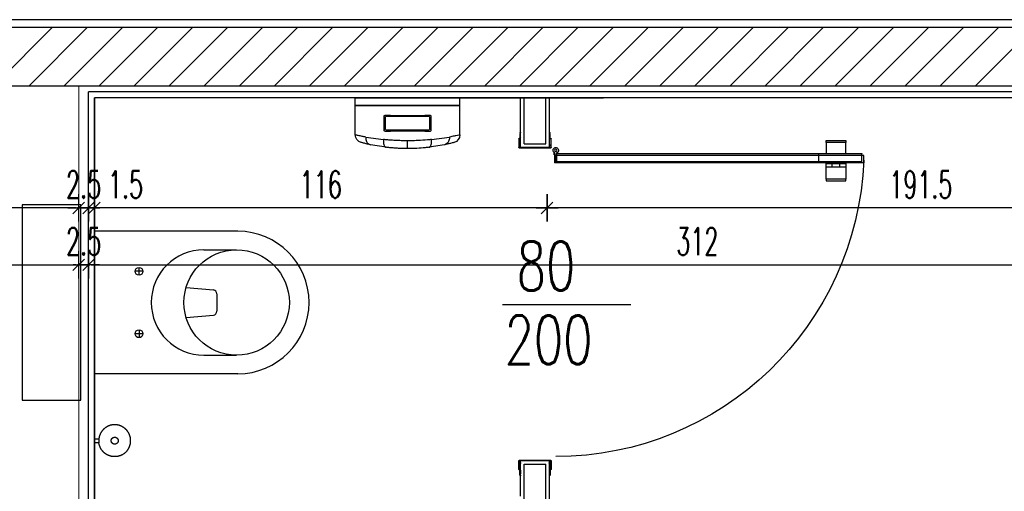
# Model space of a CAD drawing. Header units: centimetres. Extents: x -15121 to 30567, y -60641 to 0.
# Tile 36 of 256: x 2229 to 2481, y -25262 to -25142. Entities that reach past the tile are written whole.
import ezdxf

# ---------------------------------------------------------------- set-up
doc = ezdxf.new("R2010")
doc.units = ezdxf.units.CM
doc.header["$LTSCALE"] = 60
for name, color, linetype in [('A-----SZ', 8, 'Continuous'), ('AIKA podłoga wc pod meble', 8, 'Continuous'), ('AIKA sanitariaty', 7, 'Continuous'), ('AIKA TYNK', 5, 'Continuous'), ('AIKA widokowe', 7, 'Continuous'), ('AIKA wymiarowanie wc rzut', 7, 'Continuous'), ('AIKA ŚCIANA', 8, 'Continuous')]:
    doc.layers.add(name, color=color, linetype=linetype)
doc.layers.add('opisy', color=1, linetype='Continuous', lineweight=15)
doc.styles.add('RomanS', font='romans.shx')
doc.styles.add('wymiar', font='txt.shx', dxfattribs={"width": 0.6})
doc.dimstyles.new('Dwudziestka', dxfattribs={"dimtxt": 7, "dimasz": 0.7, "dimexe": 5, "dimexo": 0, "dimgap": 2.5, "dimtad": 1, "dimtoh": 1, "dimdec": 3, "dimrnd": 0.5, "dimdsep": 46, "dimtxsty": 'wymiar', "dimblk": 'znacznik', "dimcen": 0, "dimdle": 5, "dimse1": 1, "dimse2": 1, "dimclrd": 256, "dimclre": 256, "dimclrt": 256, "dimadec": 0, "dimazin": 0, "dimtfac": 0.4, "dimtdec": 3, "dimtix": 1, "dimtofl": 0, "dimtmove": 2, "dimatfit": 3, "dimldrblk": 'znacznik', "dimfxl": 1, "dimtolj": 1, "dimarcsym": 0})

# ---------------------------------------------------------------- blocks, each defined once
blk = doc.blocks.new('toaleta top')
at = {"layer": 'AIKA sanitariaty'}
for p, q in [((-18.25, 39.75), (-18.25, 3)), ((-13.5, 31.08), (-13.5, 39.45)), ((13.5, 31.08), (13.5, 39.45)), ((18.25, 39.75), (18.25, 3)), ((-3.85, 26.52), (-3.22, 33.48)), ((-2.22, 34.39), (2.22, 34.39)), ((3.85, 26.52), (3.22, 33.48)), ((-8, 15.44), (-8, 13.44)), ((8, 15.44), (8, 13.44)), ((-7, 14.44), (-9, 14.44)), ((7, 14.44), (9, 14.44)), ((-18.25, 3), (18.25, 3)), ((25, -0.5), (-25, -0.5)), ((-25, -0.5), (-25, -15.5)), ((25, -15.5), (25, -0.5)), ((-25, -15.5), (25, -15.5))]:
    blk.add_line(p, q, dxfattribs=at)
for centre, radius in [((0, 39.45), 13.5), ((-8, 14.44), 1), ((8, 14.44), 1)]:
    blk.add_circle(centre, radius, dxfattribs=at)
for centre, radius, start, end in [((0, 39.75), 18.25, 0, 180), ((-2.22, 33.39), 1, 90, 174.822), ((2.22, 33.39), 1, 5.178, 90), ((0, 31.08), 13.5, 180, 0)]:
    blk.add_arc(centre, radius, start, end, dxfattribs=at)
blk = doc.blocks.new('sl parawan')
at = {"color": 2}
for p, q in [((-23.52, 212.67), (-72.94, 212.67)), ((-58.1, 212.67), (-23.52, 212.67))]:
    blk.add_line(p, q, dxfattribs=at)
at = {"layer": 'AIKA widokowe'}
for p, q in [((-59.15, 200.02), (-59.15, 212.67)), ((-58.15, 200.89), (-58.15, 212.67)), ((-52.65, 200.89), (-52.65, 212.67)), ((-51.65, 200.02), (-51.65, 212.67)), ((-59.55, 199.96), (-59.55, 202.17)), ((-59.55, 199.96), (-59.55, 202.17)), ((-59.42, 202.17), (-59.42, 200.61)), ((-59.42, 202.17), (-59.42, 200.61)), ((-59.31, 203.48), (-59.23, 203.84)), ((-59.28, 203.38), (-59.3, 203.44)), ((-59.27, 202.45), (-59.27, 203.35)), ((-59.27, 202.45), (-59.27, 203.35)), ((-59.1, 203.82), (-59.18, 203.47)), ((-59.18, 203.47), (-59.16, 203.43)), ((-59.14, 203.35), (-59.14, 202.45)), ((-59.14, 203.35), (-59.14, 202.45)), ((-51.61, 203.47), (-51.69, 203.82)), ((-51.65, 202.45), (-51.65, 203.35)), ((-51.63, 203.43), (-51.61, 203.47)), ((-51.56, 203.84), (-51.48, 203.48)), ((-51.52, 203.35), (-51.52, 202.45)), ((-51.49, 203.44), (-51.51, 203.38)), ((-51.37, 200.61), (-51.37, 202.17)), ((-51.24, 202.17), (-51.24, 199.96)), ((-129.98, 201.8), (-135.08, 201.8)), ((-135.08, 201.8), (-135.08, 201.3)), ((-135.08, 201.3), (-129.98, 201.3)), ((-135.03, 198.45), (-135.03, 201.3)), ((-130.03, 201.3), (-130.03, 198.45)), ((-129.98, 201.3), (-129.98, 201.8)), ((-57.51, 199.89), (-59.48, 199.89)), ((-51.3, 199.89), (-59.48, 199.89)), ((-59.42, 200.61), (-59.05, 200.61)), ((-59.42, 200.61), (-59.05, 200.61)), ((-59.05, 200.54), (-59.42, 200.54)), ((-59.42, 200.54), (-59.42, 200.02)), ((-59.05, 200.54), (-59.42, 200.54)), ((-59.42, 200.54), (-59.42, 200.02)), ((-59.42, 200.02), (-57.58, 200.02)), ((-59.42, 200.02), (-51.37, 200.02)), ((-59.05, 200.61), (-59.05, 200.54)), ((-59.05, 200.61), (-59.05, 200.54)), ((-52.65, 200.89), (-58.15, 200.89)), ((-51.74, 200.54), (-51.74, 200.61)), ((-51.74, 200.61), (-51.37, 200.61)), ((-51.37, 200.54), (-51.74, 200.54)), ((-51.37, 200.02), (-51.37, 200.54)), ((-139.62, 197.97), (-60.52, 197.97)), ((-139.62, 196.17), (-139.62, 197.97)), ((-139.62, 197.97), (-60.52, 197.97)), ((-139.12, 196.41), (-139.12, 198.39)), ((-60.99, 198.45), (-139.06, 198.45)), ((-128.09, 196.41), (-128.09, 198.39)), ((-61.12, 198.72), (-61.12, 198.45)), ((-61.12, 198.45), (-60.92, 198.45)), ((-60.92, 198.62), (-60.92, 196.24)), ((-60.92, 198.45), (-60.92, 196.34)), ((-60.92, 196.41), (-60.92, 198.39)), ((-60.52, 196.34), (-60.52, 198.62)), ((-60.52, 196.24), (-60.52, 198.12)), ((-60.52, 198.12), (-60.32, 198.12)), ((-60.52, 197.97), (-60.52, 196.17)), ((-60.32, 198.12), (-60.32, 198.72)), ((-60.52, 196.17), (-139.62, 196.17)), ((-60.52, 196.17), (-139.62, 196.17)), ((-139.06, 196.34), (-60.99, 196.34)), ((-135.03, 196.34), (-135.03, 191.9)), ((-130.03, 195.9), (-135.03, 195.9)), ((-130.03, 195), (-135.03, 195)), ((-133.53, 195), (-133.53, 195.9)), ((-131.53, 195), (-131.53, 195.9)), ((-130.03, 191.9), (-130.03, 196.34)), ((-60.92, 196.34), (-60.52, 196.34)), ((-60.92, 196.24), (-60.52, 196.24)), ((-135.08, 191.4), (-135.08, 191.9)), ((-135.08, 191.9), (-129.98, 191.9)), ((-129.98, 191.9), (-129.98, 191.4)), ((-129.98, 191.4), (-135.08, 191.4)), ((-59.55, 119.81), (-59.55, 117.6)), ((-51.3, 119.88), (-59.48, 119.88)), ((-59.42, 119.23), (-59.42, 119.75)), ((-59.42, 119.75), (-51.37, 119.75)), ((-59.05, 119.23), (-59.42, 119.23)), ((-59.42, 117.6), (-59.42, 119.16)), ((-59.42, 119.16), (-59.05, 119.16)), ((-59.15, 94.57), (-59.15, 119.75)), ((-59.05, 119.16), (-59.05, 119.23)), ((-58.15, 94.57), (-58.15, 118.88)), ((-52.65, 118.88), (-58.15, 118.88)), ((-52.65, 109.72), (-52.65, 118.88)), ((-51.37, 119.23), (-51.74, 119.23)), ((-51.74, 119.23), (-51.74, 119.16)), ((-51.74, 119.16), (-51.37, 119.16)), ((-51.65, 110.72), (-51.65, 119.75)), ((-51.37, 119.75), (-51.37, 119.23)), ((-51.37, 119.16), (-51.37, 117.6)), ((-51.24, 117.6), (-51.24, 119.81)), ((-59.31, 116.3), (-59.23, 115.93)), ((-59.28, 116.4), (-59.3, 116.33)), ((-59.27, 117.32), (-59.27, 116.42)), ((-59.18, 116.3), (-59.16, 116.34)), ((-59.1, 115.96), (-59.18, 116.3)), ((-59.14, 116.42), (-59.14, 117.32)), ((-51.61, 116.3), (-51.69, 115.96)), ((-51.65, 117.32), (-51.65, 116.42)), ((-51.63, 116.34), (-51.61, 116.3)), ((-51.56, 115.93), (-51.48, 116.3)), ((-51.52, 116.42), (-51.52, 117.32)), ((-51.49, 116.33), (-51.51, 116.4))]:
    blk.add_line(p, q, dxfattribs=at)
blk.add_circle((-60.72, 199.29), 0.3, dxfattribs=at)
for centre, radius, start, end in [((-59.41, 202.17), 0.14, 90, 180), ((-59.41, 202.17), 0.14, 90, 180), ((-59.41, 202.17), 0.01, 90, 180), ((-59.41, 202.17), 0.01, 90, 180), ((-59.41, 202.45), 0.14, 270, 0), ((-59.41, 202.45), 0.27, 270, 360), ((-59.41, 202.45), 0.14, 270, 0), ((-59.41, 202.45), 0.27, 270, 0), ((-59.25, 203.46), 0.055, 167.6511, 205.0576), ((-59.33, 203.35), 0.055, 0, 25.0576), ((-59.16, 203.83), 0.0649, 347.6776, 167.6511), ((-59.33, 203.35), 0.185, 0, 25.0576), ((-51.63, 203.83), 0.0649, 12.3489, 192.3224), ((-51.46, 203.35), 0.185, 154.9424, 180), ((-51.38, 202.45), 0.27, 180, 270), ((-51.46, 203.35), 0.055, 154.9424, 180), ((-51.38, 202.45), 0.14, 180, 270), ((-51.53, 203.46), 0.055, 334.9424, 12.3489), ((-51.38, 202.17), 0.14, 0, 90), ((-51.38, 202.17), 0.01, 0, 90), ((-60.72, 199.29), 0.7, 304.8499, 253.3985), ((-60.72, 199.29), 0.7, 286.6015, 235.1501), ((-59.48, 199.96), 0.065, 180, 270), ((-59.48, 199.96), 0.065, 180, 270), ((-51.3, 199.96), 0.065, 270, 0), ((-139.06, 198.39), 0.065, 90, 180), ((-128.03, 198.39), 0.065, 90, 180), ((-60.99, 198.39), 0.065, 0, 90), ((-60.64, 199.87), 79.05, 182.2555, 269.9371), ((-139.06, 196.41), 0.065, 180, 270), ((-128.03, 196.41), 0.065, 180, 270), ((-60.99, 196.41), 0.065, 270, 0), ((-59.48, 119.81), 0.065, 90, 180), ((-51.3, 119.81), 0.065, 0, 90), ((-59.41, 117.6), 0.14, 180, 270), ((-59.41, 117.6), 0.01, 180, 270), ((-59.41, 117.32), 0.27, 0, 90), ((-59.41, 117.32), 0.14, 0, 90), ((-59.25, 116.31), 0.055, 154.9424, 192.3489), ((-59.33, 116.42), 0.055, 334.9424, 0), ((-59.33, 116.42), 0.185, 334.9424, 0), ((-51.38, 117.32), 0.27, 90, 180), ((-51.46, 116.42), 0.185, 180, 205.0576), ((-51.38, 117.32), 0.14, 90, 180), ((-51.46, 116.42), 0.055, 180, 205.0576), ((-51.53, 116.31), 0.055, 347.6511, 25.0576), ((-51.38, 117.6), 0.01, 270, 0), ((-51.38, 117.6), 0.14, 270, 0), ((-59.16, 115.94), 0.0649, 192.3489, 12.3224), ((-51.63, 115.94), 0.0649, 167.6776, 347.6511)]:
    blk.add_arc(centre, radius, start, end, dxfattribs=at)
for p in [(-139.62, 196.17), (-128.59, 196.17), (-60.52, 196.17)]:
    blk.add_point(p, dxfattribs=at)
blk = doc.blocks.new('sl szczotka rzut')
at = {"layer": 'AIKA sanitariaty', "transparency": 33554610}
for p, q in [((22238.01, -28535.25), (22238.01, -28534.12)), ((22239.01, -28535.25), (22238.01, -28535.25)), ((22239.01, -28535.25), (22239.01, -28534.12))]:
    blk.add_line(p, q, dxfattribs=at)
for points in [[(22235.26, -28527.56), (22235.39, -28527.42), (22235.5, -28527.29), (22235.6, -28527.19), (22235.69, -28527.1), (22235.78, -28527.02), (22235.85, -28526.95), (22235.92, -28526.89), (22235.99, -28526.84), (22236.06, -28526.79), (22236.12, -28526.74), (22236.18, -28526.7), (22236.24, -28526.66), (22236.3, -28526.62), (22236.35, -28526.58), (22236.41, -28526.55), (22236.47, -28526.51), (22236.53, -28526.48), (22236.59, -28526.45), (22236.65, -28526.42), (22236.71, -28526.39), (22236.77, -28526.36), (22236.83, -28526.33), (22236.89, -28526.3), (22236.95, -28526.28), (22237.01, -28526.25), (22237.07, -28526.23), (22237.14, -28526.2), (22237.2, -28526.18), (22237.26, -28526.16), (22237.33, -28526.14), (22237.39, -28526.12), (22237.46, -28526.1), (22237.52, -28526.09), (22237.59, -28526.07), (22237.65, -28526.06), (22237.72, -28526.04), (22237.78, -28526.03), (22237.85, -28526.02), (22237.91, -28526.01), (22237.98, -28526), (22238.05, -28525.99), (22238.11, -28525.98), (22238.18, -28525.98), (22238.25, -28525.97), (22238.31, -28525.97), (22238.38, -28525.97), (22238.45, -28525.97), (22238.51, -28525.97), (22238.58, -28525.97), (22238.65, -28525.97), (22238.71, -28525.97), (22238.78, -28525.97), (22238.85, -28525.98), (22238.91, -28525.98), (22238.98, -28525.99), (22239.05, -28526), (22239.11, -28526.01), (22239.18, -28526.02), (22239.25, -28526.03), (22239.31, -28526.04), (22239.38, -28526.06), (22239.44, -28526.07), (22239.51, -28526.09), (22239.57, -28526.1), (22239.64, -28526.12), (22239.7, -28526.14), (22239.76, -28526.16), (22239.83, -28526.18), (22239.89, -28526.2), (22239.95, -28526.23), (22240.02, -28526.25), (22240.08, -28526.28), (22240.14, -28526.3), (22240.2, -28526.33), (22240.26, -28526.36), (22240.32, -28526.39), (22240.38, -28526.42), (22240.44, -28526.45), (22240.5, -28526.48), (22240.56, -28526.51), (22240.62, -28526.55), (22240.67, -28526.58), (22240.73, -28526.62), (22240.79, -28526.65), (22240.84, -28526.69), (22240.9, -28526.73), (22240.95, -28526.77), (22241, -28526.81), (22241.06, -28526.85), (22241.11, -28526.89), (22241.16, -28526.94), (22241.21, -28526.98), (22241.26, -28527.02), (22241.31, -28527.07), (22241.36, -28527.12), (22241.41, -28527.16), (22241.45, -28527.21), (22241.5, -28527.26), (22241.54, -28527.31), (22241.59, -28527.36), (22241.63, -28527.41), (22241.67, -28527.46), (22241.72, -28527.51), (22241.76, -28527.56), (22241.8, -28527.62), (22241.84, -28527.67), (22241.88, -28527.73), (22241.91, -28527.78), (22241.95, -28527.84), (22241.99, -28527.89), (22242.02, -28527.95), (22242.05, -28528.01), (22242.09, -28528.07), (22242.12, -28528.13), (22242.15, -28528.19), (22242.18, -28528.25), (22242.21, -28528.31), (22242.24, -28528.37), (22242.27, -28528.43), (22242.29, -28528.49), (22242.32, -28528.55), (22242.34, -28528.61), (22242.36, -28528.68), (22242.39, -28528.74), (22242.41, -28528.8), (22242.43, -28528.87), (22242.45, -28528.93), (22242.46, -28529), (22242.48, -28529.06), (22242.5, -28529.13), (22242.51, -28529.19), (22242.52, -28529.26), (22242.54, -28529.32), (22242.55, -28529.39), (22242.56, -28529.45), (22242.57, -28529.52), (22242.58, -28529.59), (22242.58, -28529.65), (22242.59, -28529.72), (22242.59, -28529.79), (22242.6, -28529.85), (22242.6, -28529.92), (22242.6, -28529.99), (22242.6, -28530.05), (22242.6, -28530.12), (22242.6, -28530.19), (22242.6, -28530.25), (22242.59, -28530.32), (22242.59, -28530.39), (22242.58, -28530.45), (22242.58, -28530.52), (22242.57, -28530.59), (22242.56, -28530.65), (22242.55, -28530.72), (22242.54, -28530.79), (22242.52, -28530.85), (22242.51, -28530.92), (22242.5, -28530.98), (22242.48, -28531.05), (22242.46, -28531.11), (22242.45, -28531.18), (22242.43, -28531.24), (22242.41, -28531.3), (22242.39, -28531.37), (22242.36, -28531.43), (22242.34, -28531.49), (22242.32, -28531.56), (22242.29, -28531.62), (22242.27, -28531.68), (22242.24, -28531.74), (22242.21, -28531.8), (22242.18, -28531.86), (22242.15, -28531.92), (22242.12, -28531.98), (22242.09, -28532.04), (22242.05, -28532.1), (22242.02, -28532.16), (22241.99, -28532.21), (22241.95, -28532.27), (22241.91, -28532.33), (22241.88, -28532.38), (22241.84, -28532.44), (22241.8, -28532.49), (22241.76, -28532.54), (22241.72, -28532.6), (22241.67, -28532.65), (22241.63, -28532.7), (22241.59, -28532.75), (22241.54, -28532.8), (22241.5, -28532.85), (22241.45, -28532.9), (22241.41, -28532.94), (22241.36, -28532.99), (22241.31, -28533.04), (22241.26, -28533.08), (22241.21, -28533.13), (22241.16, -28533.17), (22241.11, -28533.21), (22241.06, -28533.26), (22241, -28533.3), (22240.95, -28533.34), (22240.9, -28533.38), (22240.84, -28533.42), (22240.79, -28533.45), (22240.73, -28533.49), (22240.67, -28533.53), (22240.62, -28533.56), (22240.56, -28533.59), (22240.5, -28533.63), (22240.44, -28533.66), (22240.38, -28533.69), (22240.32, -28533.72), (22240.26, -28533.75), (22240.2, -28533.78), (22240.14, -28533.8), (22240.08, -28533.83), (22240.02, -28533.86), (22239.95, -28533.88), (22239.89, -28533.9), (22239.83, -28533.93), (22239.76, -28533.95), (22239.7, -28533.97), (22239.64, -28533.99), (22239.57, -28534), (22239.51, -28534.02), (22239.44, -28534.04), (22239.38, -28534.05), (22239.32, -28534.06), (22239.27, -28534.07), (22239.22, -28534.09), (22239.17, -28534.09), (22239.13, -28534.1), (22239.1, -28534.11), (22239.07, -28534.11), (22239.05, -28534.11), (22239.03, -28534.12), (22239.01, -28534.12), (22238.99, -28534.12), (22238.97, -28534.12), (22238.94, -28534.12), (22238.9, -28534.13), (22238.86, -28534.13), (22238.81, -28534.13), (22238.75, -28534.13), (22238.69, -28534.14), (22238.62, -28534.14), (22238.55, -28534.14), (22238.47, -28534.14), (22238.39, -28534.14), (22238.31, -28534.13), (22238.23, -28534.13), (22238.16, -28534.13), (22238.1, -28534.12), (22238.04, -28534.12), (22238, -28534.12), (22237.98, -28534.12)], [(22235.26, -28527.56), (22235.16, -28527.72), (22235.07, -28527.86), (22234.99, -28527.98), (22234.93, -28528.09), (22234.88, -28528.19), (22234.83, -28528.29), (22234.79, -28528.37), (22234.76, -28528.45), (22234.73, -28528.52), (22234.7, -28528.6), (22234.67, -28528.67), (22234.65, -28528.73), (22234.62, -28528.8), (22234.6, -28528.87), (22234.58, -28528.93), (22234.56, -28529), (22234.55, -28529.06), (22234.53, -28529.13), (22234.52, -28529.19), (22234.5, -28529.26), (22234.49, -28529.32), (22234.48, -28529.39), (22234.47, -28529.45), (22234.46, -28529.52), (22234.45, -28529.59), (22234.45, -28529.65), (22234.44, -28529.72), (22234.43, -28529.79), (22234.43, -28529.85), (22234.43, -28529.92), (22234.43, -28529.99), (22234.43, -28530.05), (22234.43, -28530.12), (22234.43, -28530.19), (22234.43, -28530.25), (22234.43, -28530.32), (22234.44, -28530.39), (22234.45, -28530.45), (22234.45, -28530.52), (22234.46, -28530.59), (22234.47, -28530.65), (22234.48, -28530.72), (22234.49, -28530.79), (22234.5, -28530.85), (22234.52, -28530.92), (22234.53, -28530.98), (22234.55, -28531.05), (22234.56, -28531.11), (22234.58, -28531.18), (22234.6, -28531.24), (22234.62, -28531.3), (22234.64, -28531.37), (22234.66, -28531.43), (22234.69, -28531.49), (22234.71, -28531.56), (22234.74, -28531.62), (22234.76, -28531.68), (22234.79, -28531.74), (22234.82, -28531.8), (22234.85, -28531.86), (22234.88, -28531.92), (22234.91, -28531.98), (22234.94, -28532.04), (22234.97, -28532.1), (22235.01, -28532.16), (22235.04, -28532.21), (22235.08, -28532.27), (22235.11, -28532.33), (22235.15, -28532.38), (22235.19, -28532.44), (22235.23, -28532.49), (22235.27, -28532.54), (22235.31, -28532.6), (22235.35, -28532.65), (22235.4, -28532.7), (22235.44, -28532.75), (22235.48, -28532.8), (22235.53, -28532.85), (22235.58, -28532.9), (22235.62, -28532.94), (22235.67, -28532.99), (22235.72, -28533.04), (22235.77, -28533.08), (22235.82, -28533.13), (22235.87, -28533.17), (22235.92, -28533.21), (22235.97, -28533.26), (22236.03, -28533.3), (22236.08, -28533.34), (22236.13, -28533.38), (22236.19, -28533.42), (22236.24, -28533.45), (22236.3, -28533.49), (22236.36, -28533.53), (22236.41, -28533.56), (22236.47, -28533.59), (22236.53, -28533.63), (22236.59, -28533.66), (22236.65, -28533.69), (22236.71, -28533.72), (22236.78, -28533.75), (22236.84, -28533.78), (22236.92, -28533.81), (22236.99, -28533.85), (22237.07, -28533.88), (22237.16, -28533.91), (22237.26, -28533.94), (22237.37, -28533.97), (22237.49, -28534.01), (22237.63, -28534.04), (22237.79, -28534.08), (22237.98, -28534.12)]]:
    blk.add_lwpolyline(points, dxfattribs=at)
blk.add_lwpolyline([(22239.38, -28530.29), (22239.39, -28530.27), (22239.39, -28530.26), (22239.39, -28530.24), (22239.39, -28530.23), (22239.4, -28530.21), (22239.4, -28530.2), (22239.4, -28530.19), (22239.4, -28530.17), (22239.41, -28530.16), (22239.41, -28530.14), (22239.41, -28530.13), (22239.41, -28530.11), (22239.41, -28530.1), (22239.41, -28530.08), (22239.41, -28530.07), (22239.41, -28530.05), (22239.41, -28530.04), (22239.41, -28530.02), (22239.41, -28530.01), (22239.41, -28530), (22239.41, -28529.98), (22239.41, -28529.97), (22239.41, -28529.95), (22239.4, -28529.94), (22239.4, -28529.92), (22239.4, -28529.91), (22239.4, -28529.89), (22239.39, -28529.88), (22239.39, -28529.86), (22239.39, -28529.85), (22239.39, -28529.84), (22239.38, -28529.82), (22239.38, -28529.81), (22239.37, -28529.79), (22239.37, -28529.78), (22239.36, -28529.77), (22239.36, -28529.75), (22239.35, -28529.74), (22239.35, -28529.72), (22239.34, -28529.71), (22239.34, -28529.7), (22239.33, -28529.68), (22239.33, -28529.67), (22239.32, -28529.66), (22239.31, -28529.64), (22239.31, -28529.63), (22239.3, -28529.62), (22239.29, -28529.6), (22239.28, -28529.59), (22239.28, -28529.58), (22239.27, -28529.57), (22239.26, -28529.55), (22239.25, -28529.54), (22239.24, -28529.53), (22239.24, -28529.52), (22239.23, -28529.51), (22239.22, -28529.5), (22239.21, -28529.48), (22239.2, -28529.47), (22239.19, -28529.46), (22239.18, -28529.45), (22239.17, -28529.44), (22239.16, -28529.43), (22239.15, -28529.42), (22239.14, -28529.41), (22239.13, -28529.4), (22239.12, -28529.39), (22239.11, -28529.38), (22239.1, -28529.37), (22239.08, -28529.36), (22239.07, -28529.35), (22239.06, -28529.34), (22239.05, -28529.33), (22239.04, -28529.32), (22239.03, -28529.32), (22239.01, -28529.31), (22239, -28529.3), (22238.99, -28529.29), (22238.98, -28529.28), (22238.96, -28529.28), (22238.95, -28529.27), (22238.94, -28529.26), (22238.92, -28529.25), (22238.91, -28529.25), (22238.9, -28529.24), (22238.88, -28529.24), (22238.87, -28529.23), (22238.86, -28529.22), (22238.84, -28529.22), (22238.83, -28529.21), (22238.82, -28529.21), (22238.8, -28529.2), (22238.79, -28529.2), (22238.77, -28529.19), (22238.76, -28529.19), (22238.75, -28529.19), (22238.73, -28529.18), (22238.72, -28529.18), (22238.7, -28529.18), (22238.69, -28529.17), (22238.67, -28529.17), (22238.66, -28529.17), (22238.65, -28529.17), (22238.63, -28529.16), (22238.62, -28529.16), (22238.6, -28529.16), (22238.59, -28529.16), (22238.57, -28529.16), (22238.56, -28529.16), (22238.54, -28529.16), (22238.53, -28529.16), (22238.51, -28529.16), (22238.5, -28529.16), (22238.48, -28529.16), (22238.47, -28529.16), (22238.46, -28529.16), (22238.44, -28529.16), (22238.43, -28529.16), (22238.41, -28529.16), (22238.4, -28529.16), (22238.38, -28529.17), (22238.37, -28529.17), (22238.35, -28529.17), (22238.34, -28529.17), (22238.32, -28529.18), (22238.31, -28529.18), (22238.3, -28529.18), (22238.28, -28529.19), (22238.27, -28529.19), (22238.25, -28529.19), (22238.24, -28529.2), (22238.23, -28529.2), (22238.21, -28529.21), (22238.2, -28529.21), (22238.18, -28529.22), (22238.17, -28529.22), (22238.16, -28529.23), (22238.14, -28529.24), (22238.13, -28529.24), (22238.12, -28529.25), (22238.1, -28529.25), (22238.09, -28529.26), (22238.08, -28529.27), (22238.07, -28529.28), (22238.05, -28529.28), (22238.04, -28529.29), (22238.03, -28529.3), (22238.02, -28529.31), (22238, -28529.32), (22237.99, -28529.32), (22237.98, -28529.33), (22237.97, -28529.34), (22237.96, -28529.35), (22237.94, -28529.36), (22237.93, -28529.37), (22237.92, -28529.38), (22237.91, -28529.39), (22237.9, -28529.4), (22237.89, -28529.41), (22237.88, -28529.42), (22237.87, -28529.43), (22237.86, -28529.44), (22237.85, -28529.45), (22237.84, -28529.46), (22237.83, -28529.47), (22237.82, -28529.48), (22237.81, -28529.5), (22237.8, -28529.51), (22237.79, -28529.52), (22237.78, -28529.53), (22237.78, -28529.54), (22237.77, -28529.55), (22237.76, -28529.57), (22237.75, -28529.58), (22237.74, -28529.59), (22237.74, -28529.6), (22237.73, -28529.62), (22237.72, -28529.63), (22237.72, -28529.64), (22237.71, -28529.66), (22237.7, -28529.67), (22237.7, -28529.68), (22237.69, -28529.7), (22237.68, -28529.71), (22237.68, -28529.72), (22237.67, -28529.74), (22237.67, -28529.75), (22237.66, -28529.77), (22237.66, -28529.78), (22237.65, -28529.79), (22237.65, -28529.81), (22237.65, -28529.82), (22237.64, -28529.84), (22237.64, -28529.85), (22237.64, -28529.86), (22237.63, -28529.88), (22237.63, -28529.89), (22237.63, -28529.91), (22237.63, -28529.92), (22237.62, -28529.94), (22237.62, -28529.95), (22237.62, -28529.97), (22237.62, -28529.98), (22237.62, -28530), (22237.62, -28530.01), (22237.62, -28530.02), (22237.62, -28530.04), (22237.62, -28530.05), (22237.62, -28530.07), (22237.62, -28530.08), (22237.62, -28530.1), (22237.62, -28530.11), (22237.62, -28530.13), (22237.62, -28530.14), (22237.62, -28530.16), (22237.62, -28530.17), (22237.63, -28530.19), (22237.63, -28530.2), (22237.63, -28530.21), (22237.63, -28530.23), (22237.64, -28530.24), (22237.64, -28530.26), (22237.64, -28530.27), (22237.65, -28530.29), (22237.65, -28530.3), (22237.65, -28530.31), (22237.66, -28530.33), (22237.66, -28530.34), (22237.67, -28530.36), (22237.67, -28530.37), (22237.68, -28530.38), (22237.68, -28530.4), (22237.69, -28530.41), (22237.7, -28530.42), (22237.7, -28530.44), (22237.71, -28530.45), (22237.72, -28530.46), (22237.72, -28530.48), (22237.73, -28530.49), (22237.74, -28530.5), (22237.74, -28530.52), (22237.75, -28530.53), (22237.76, -28530.54), (22237.77, -28530.55), (22237.78, -28530.56), (22237.78, -28530.58), (22237.79, -28530.59), (22237.8, -28530.6), (22237.81, -28530.61), (22237.82, -28530.62), (22237.83, -28530.63), (22237.84, -28530.65), (22237.85, -28530.66), (22237.86, -28530.67), (22237.87, -28530.68), (22237.88, -28530.69), (22237.89, -28530.7), (22237.9, -28530.71), (22237.91, -28530.72), (22237.92, -28530.73), (22237.93, -28530.74), (22237.94, -28530.75), (22237.96, -28530.76), (22237.97, -28530.77), (22237.98, -28530.78), (22237.99, -28530.78), (22238, -28530.79), (22238.02, -28530.8), (22238.03, -28530.81), (22238.04, -28530.82), (22238.05, -28530.82), (22238.07, -28530.83), (22238.08, -28530.84), (22238.09, -28530.85), (22238.1, -28530.85), (22238.12, -28530.86), (22238.13, -28530.87), (22238.14, -28530.87), (22238.16, -28530.88), (22238.17, -28530.88), (22238.18, -28530.89), (22238.2, -28530.89), (22238.21, -28530.9), (22238.23, -28530.9), (22238.24, -28530.91), (22238.25, -28530.91), (22238.27, -28530.92), (22238.28, -28530.92), (22238.3, -28530.92), (22238.31, -28530.93), (22238.32, -28530.93), (22238.34, -28530.93), (22238.35, -28530.94), (22238.37, -28530.94), (22238.38, -28530.94), (22238.4, -28530.94), (22238.41, -28530.95), (22238.43, -28530.95), (22238.44, -28530.95), (22238.46, -28530.95), (22238.47, -28530.95), (22238.48, -28530.95), (22238.5, -28530.95), (22238.51, -28530.95), (22238.53, -28530.95), (22238.54, -28530.95), (22238.56, -28530.95), (22238.57, -28530.95), (22238.59, -28530.95), (22238.6, -28530.95), (22238.62, -28530.95), (22238.63, -28530.94), (22238.65, -28530.94), (22238.66, -28530.94), (22238.67, -28530.94), (22238.69, -28530.93), (22238.7, -28530.93), (22238.72, -28530.93), (22238.73, -28530.92), (22238.75, -28530.92), (22238.76, -28530.92), (22238.77, -28530.91), (22238.79, -28530.91), (22238.8, -28530.9), (22238.82, -28530.9), (22238.83, -28530.89), (22238.84, -28530.89), (22238.86, -28530.88), (22238.87, -28530.88), (22238.88, -28530.87), (22238.9, -28530.87), (22238.91, -28530.86), (22238.92, -28530.85), (22238.94, -28530.85), (22238.95, -28530.84), (22238.96, -28530.83), (22238.98, -28530.82), (22238.99, -28530.82), (22239, -28530.81), (22239.01, -28530.8), (22239.03, -28530.79), (22239.04, -28530.78), (22239.05, -28530.78), (22239.06, -28530.77), (22239.07, -28530.76), (22239.08, -28530.75), (22239.1, -28530.74), (22239.11, -28530.73), (22239.12, -28530.72), (22239.13, -28530.71), (22239.14, -28530.7), (22239.15, -28530.69), (22239.16, -28530.68), (22239.17, -28530.67), (22239.18, -28530.66), (22239.19, -28530.65), (22239.2, -28530.63), (22239.21, -28530.62), (22239.22, -28530.61), (22239.23, -28530.6), (22239.24, -28530.59), (22239.24, -28530.58), (22239.25, -28530.56), (22239.26, -28530.55), (22239.27, -28530.54), (22239.28, -28530.53), (22239.28, -28530.52), (22239.29, -28530.5), (22239.3, -28530.49), (22239.31, -28530.48), (22239.31, -28530.46), (22239.32, -28530.45), (22239.33, -28530.44), (22239.33, -28530.42), (22239.34, -28530.41), (22239.34, -28530.4), (22239.35, -28530.38), (22239.35, -28530.37), (22239.36, -28530.36), (22239.36, -28530.34), (22239.37, -28530.33), (22239.37, -28530.31), (22239.38, -28530.3)], close=True, dxfattribs=at)
blk = doc.blocks.new('sl dozownik papieru rzut')
at = {"layer": 'AIKA sanitariaty'}
for p, q in [((13.4, 0), (-13.4, 0)), ((-13.4, -1.95), (-13.4, 0)), ((13.4, -1.95), (13.4, 0)), ((13.4, -1.95), (-13.4, -1.95)), ((-13.4, -2.05), (13.4, -2.05)), ((-13.4, -9.49), (-13.4, -2.05)), ((-13.35, -2), (13.35, -2)), ((13.4, -9.49), (13.4, -2.05)), ((-6, -4.65), (-6, -8.35)), ((-5.85, -4.5), (-4.39, -4.5)), ((-5.7, -8.05), (-5.7, -4.95)), ((-5.55, -4.8), (5.58, -4.8)), ((4.39, -4.5), (-4.39, -4.5)), ((4.39, -4.5), (5.85, -4.5)), ((5.7, -4.95), (5.7, -8.05)), ((6, -8.35), (6, -4.65)), ((-6.13, -10.69), (-10.73, -10.04)), ((-4.39, -8.5), (-5.85, -8.5)), ((5.55, -8.2), (-5.55, -8.2)), ((-4.39, -8.5), (4.39, -8.5)), ((5.85, -8.5), (4.39, -8.5)), ((10.73, -10.04), (6.13, -10.69)), ((-9.5, -12.01), (-5.51, -12.67)), ((0, -13), (0, -11)), ((5.51, -12.67), (9.5, -12.01))]:
    blk.add_line(p, q, dxfattribs=at)
for centre, radius, start, end in [((-13.35, -1.95), 0.05, 180, 270), ((-13.35, -2.05), 0.05, 90, 180), ((13.35, -1.95), 0.05, 270, 0), ((13.35, -2.05), 0.05, 0, 90), ((-5.85, -4.65), 0.15, 90, 180), ((-5.55, -4.95), 0.15, 90, 180), ((5.55, -4.95), 0.15, 0, 90), ((5.85, -4.65), 0.15, 0, 90), ((-11.4, -9.49), 2, 180, 254.9453), ((-5.85, -8.35), 0.15, 180, 270), ((-5.55, -8.05), 0.15, 180, 270), ((5.55, -8.05), 0.15, 270, 0), ((5.85, -8.35), 0.15, 270, 0), ((11.4, -9.49), 2, 285.0547, 0)]:
    blk.add_arc(centre, radius, start, end, dxfattribs=at)
for points, knots in [([(-13.4, -9.49), (-13.4, -9.49), (-13.32, -9.51), (-12.98, -9.59), (-12.73, -9.64), (-12.12, -9.77), (-11.78, -9.84), (-11.18, -9.96), (-10.96, -10), (-10.73, -10.04)], [719.365815, 719.365815, 719.365815, 719.365815, 741.542046, 741.542046, 763.718271, 763.718271, 782.93566, 782.93566, 792.832229, 792.832229, 792.832229, 792.832229]), ([(-10.73, -10.04), (-10.73, -10.04), (-10.73, -10.04), (-10.73, -10.05), (-10.73, -10.05), (-10.73, -10.07), (-10.73, -10.07), (-10.73, -10.09), (-10.73, -10.11), (-10.74, -10.14), (-10.74, -10.17), (-10.74, -10.25), (-10.73, -10.3), (-10.73, -10.45), (-10.71, -10.55), (-10.66, -10.85), (-10.59, -11.03), (-10.4, -11.41), (-10.26, -11.59), (-9.92, -11.86), (-9.73, -11.96), (-9.53, -12)], [-0.008999, -0.008999, -0.008999, -0.008999, 0, 0, 0.195131, 0.195131, 0.390205, 0.390205, 0.780355, 0.780355, 1.560665, 1.560665, 3.121408, 3.121408, 6.243965, 6.243965, 12.498055, 12.498055, 20.307105, 20.307105, 28.11533, 28.11533, 28.11533, 28.11533]), ([(10.73, -10.04), (10.73, -10.04), (10.73, -10.04), (10.74, -10.25), (10.73, -10.45), (10.66, -10.85), (10.59, -11.03), (10.4, -11.41), (10.26, -11.59), (9.92, -11.86), (9.73, -11.96), (9.53, -12)], [-0.008936, -0.008936, -0.008936, -0.008936, 0, 0, 6.258249, 6.258249, 12.51788, 12.51788, 20.330205, 20.330205, 28.1424, 28.1424, 28.1424, 28.1424]), ([(10.73, -10.04), (11.04, -9.98), (11.33, -9.93), (12.01, -9.8), (12.37, -9.72), (12.8, -9.63), (12.92, -9.6), (13.13, -9.55), (13.21, -9.54), (13.36, -9.5), (13.4, -9.49), (13.4, -9.49)], [645.89816, 645.89816, 645.89816, 645.89816, 659.198751, 659.198751, 681.041661, 681.041661, 692.345192, 692.345192, 703.648717, 703.648717, 719.365815, 719.365815, 719.365815, 719.365815]), ([(-11.92, -11.42), (-11.92, -11.42), (-11.84, -11.45), (-11.55, -11.52), (-11.32, -11.58), (-10.78, -11.72), (-10.47, -11.79), (-9.94, -11.91), (-9.74, -11.96), (-9.53, -12)], [719.365815, 719.365815, 719.365815, 719.365815, 741.542046, 741.542046, 763.718271, 763.718271, 782.93566, 782.93566, 793.101387, 793.101387, 793.101387, 793.101387]), ([(-9.53, -12), (-9.53, -12), (-9.52, -12), (-9.52, -12), (-9.51, -12), (-9.51, -12), (-9.5, -12.01), (-9.5, -12.01), (-9.5, -12.01), (-9.5, -12.01)], [125.169211, 125.169211, 125.169211, 125.169211, 125.262842, 125.262842, 125.558179, 125.558179, 125.889339, 125.889339, 126.290447, 126.290447, 126.290447, 126.290447]), ([(-5.51, -12.67), (-5.63, -12.65), (-5.73, -12.58), (-5.92, -12.35), (-6, -12.19), (-6.11, -11.81), (-6.14, -11.61), (-6.17, -11.16), (-6.16, -10.93), (-6.13, -10.69), (-6.13, -10.69), (-6.13, -10.69)], [0, 0, 0, 0, 7.811334, 7.811334, 15.623566, 15.623566, 22.812435, 22.812435, 29.999926, 29.999926, 30.008028, 30.008028, 30.008028, 30.008028]), ([(-6.13, -10.69), (-5.79, -10.72), (-5.45, -10.76), (-4.32, -10.85), (-3.52, -10.9), (-2.07, -10.97), (-1.42, -10.99), (-0.51, -11), (-0.26, -11), (0, -11)], [665.068332, 665.068332, 665.068332, 665.068332, 674.873359, 674.873359, 696.15174, 696.15174, 712.840829, 712.840829, 719.36757, 719.36757, 719.36757, 719.36757]), ([(0, -11), (0.44, -11), (0.87, -11), (1.74, -10.98), (2.17, -10.96), (3.02, -10.93), (3.45, -10.9), (4.28, -10.85), (4.69, -10.82), (5.45, -10.76), (5.79, -10.72), (6.13, -10.69)], [719.36757, 719.36757, 719.36757, 719.36757, 730.491124, 730.491124, 741.614678, 741.614678, 752.738229, 752.738229, 763.861781, 763.861781, 773.666807, 773.666807, 773.666807, 773.666807]), ([(6.13, -10.69), (6.13, -10.69), (6.13, -10.69), (6.13, -10.7), (6.13, -10.7), (6.14, -10.72), (6.14, -10.73), (6.14, -10.75), (6.14, -10.76), (6.14, -10.81), (6.15, -10.84), (6.15, -10.93), (6.16, -10.98), (6.16, -11.16), (6.16, -11.27), (6.14, -11.61), (6.11, -11.81), (6, -12.19), (5.92, -12.35), (5.73, -12.58), (5.63, -12.65), (5.51, -12.67)], [-0.008087, -0.008087, -0.008087, -0.008087, 0, 0, 0.223897, 0.223897, 0.447699, 0.447699, 0.895311, 0.895311, 1.790581, 1.790581, 3.581414, 3.581414, 7.165142, 7.165142, 14.347918, 14.347918, 22.153528, 22.153528, 29.958241, 29.958241, 29.958241, 29.958241]), ([(9.5, -12.01), (9.5, -12.01), (9.5, -12.01), (9.51, -12), (9.51, -12), (9.52, -12), (9.52, -12), (9.53, -12)], [0, 0, 0, 0, 0.4713843, 0.4713843, 0.7522977, 0.7522977, 0.8768388, 0.8768388, 0.8768388, 0.8768388]), ([(9.53, -12), (9.81, -11.94), (10.07, -11.88), (10.69, -11.74), (11, -11.66), (11.38, -11.57), (11.49, -11.54), (11.68, -11.49), (11.75, -11.47), (11.88, -11.44), (11.92, -11.42), (11.92, -11.42)], [645.629, 645.629, 645.629, 645.629, 659.198751, 659.198751, 681.041661, 681.041661, 692.345192, 692.345192, 703.648717, 703.648717, 719.365815, 719.365815, 719.365815, 719.365815]), ([(-5.51, -12.67), (-5.51, -12.67), (-5.51, -12.67), (-5.5, -12.67), (-5.5, -12.67), (-5.5, -12.67)], [25.154736, 25.154736, 25.154736, 25.154736, 25.2068571, 25.2068571, 25.5412471, 25.5412471, 25.5412471, 25.5412471]), ([(-5.5, -12.67), (-5.18, -12.71), (-4.86, -12.74), (-3.85, -12.84), (-3.14, -12.9), (-1.84, -12.97), (-1.26, -12.99), (-0.45, -13), (-0.23, -13), (0, -13)], [664.576978, 664.576978, 664.576978, 664.576978, 674.873359, 674.873359, 696.15174, 696.15174, 712.840829, 712.840829, 719.36757, 719.36757, 719.36757, 719.36757]), ([(0, -13), (0.39, -13), (0.78, -13), (1.55, -12.98), (1.93, -12.96), (2.69, -12.92), (3.07, -12.9), (3.81, -12.84), (4.17, -12.81), (4.86, -12.74), (5.18, -12.71), (5.5, -12.67)], [719.36757, 719.36757, 719.36757, 719.36757, 730.491124, 730.491124, 741.614678, 741.614678, 752.738229, 752.738229, 763.861781, 763.861781, 774.158161, 774.158161, 774.158161, 774.158161]), ([(5.5, -12.67), (5.5, -12.67), (5.5, -12.67), (5.51, -12.67), (5.51, -12.67), (5.51, -12.67)], [0, 0, 0, 0, 0.3582778, 0.3582778, 0.4217256, 0.4217256, 0.4217256, 0.4217256])]:
    blk.add_open_spline(points, degree=3, knots=knots, dxfattribs=at)
blk = doc.blocks.new('znacznik')
at = {"color": 0}
for points in [[(0, -5), (0, 5)], [(-4, 0), (4, 0)]]:
    blk.add_lwpolyline(points, dxfattribs=at)
at = {"color": 1}
blk.add_lwpolyline([(-2.12, -2.12), (2.12, 2.12)], dxfattribs=at)
blk = doc.blocks.new('*D5808')
at = {"layer": 'AIKA wymiarowanie wc rzut', "lineweight": -2, "transparency": 16777216}
blk.add_line((2554.94, -25189.9), (2364.84, -25189.9), dxfattribs=at)
at = {"layer": 'Defpoints', "color": 0, "transparency": 16777216}
for p in [(2364.14, -25161.73), (2555.64, -25166.7), (2364.14, -25189.9)]:
    blk.add_point(p, dxfattribs=at)
at = {"layer": 'AIKA wymiarowanie wc rzut', "lineweight": -2, "transparency": 16777216, "xscale": 0.7, "yscale": 0.7, "zscale": 0.7, "rotation": 180}
blk.add_blockref('znacznik', (2364.14, -25189.9), dxfattribs=at)
at = {"layer": 'AIKA wymiarowanie wc rzut', "lineweight": -2, "transparency": 16777216, "xscale": 0.7, "yscale": 0.7, "zscale": 0.7}
blk.add_blockref('znacznik', (2555.64, -25189.9), dxfattribs=at)
at = {"layer": 'AIKA wymiarowanie wc rzut', "transparency": 16777216, "insert": (2459.89, -25183.9), "char_height": 7, "attachment_point": 5, "style": 'wymiar'}
blk.add_mtext('\\A1;191.5', dxfattribs=at)
blk = doc.blocks.new('*D5809')
at = {"layer": 'AIKA wymiarowanie wc rzut', "lineweight": -2, "transparency": 16777216}
blk.add_line((2363.44, -25189.9), (2248.84, -25189.9), dxfattribs=at)
at = {"layer": 'Defpoints', "color": 0, "transparency": 16777216}
for p in [(2248.14, -25161.7), (2364.14, -25161.73), (2248.14, -25189.9)]:
    blk.add_point(p, dxfattribs=at)
at = {"layer": 'AIKA wymiarowanie wc rzut', "lineweight": -2, "transparency": 16777216, "xscale": 0.7, "yscale": 0.7, "zscale": 0.7, "rotation": 180}
blk.add_blockref('znacznik', (2248.14, -25189.9), dxfattribs=at)
at = {"layer": 'AIKA wymiarowanie wc rzut', "lineweight": -2, "transparency": 16777216, "xscale": 0.7, "yscale": 0.7, "zscale": 0.7}
blk.add_blockref('znacznik', (2364.14, -25189.9), dxfattribs=at)
at = {"layer": 'AIKA wymiarowanie wc rzut', "transparency": 16777216, "insert": (2306.14, -25183.9), "char_height": 7, "attachment_point": 5, "style": 'wymiar'}
blk.add_mtext('\\A1;116', dxfattribs=at)
blk = doc.blocks.new('*D5810')
at = {"layer": 'AIKA wymiarowanie wc rzut', "lineweight": -2, "transparency": 16777216}
for p, q in [((2245.94, -25189.9), (2245.24, -25189.9)), ((2248.84, -25189.9), (2249.54, -25189.9))]:
    blk.add_line(p, q, dxfattribs=at)
at = {"layer": 'Defpoints', "color": 0, "transparency": 16777216}
for p in [(2246.64, -25160.2), (2248.14, -25161.7), (2246.64, -25189.9)]:
    blk.add_point(p, dxfattribs=at)
at = {"layer": 'AIKA wymiarowanie wc rzut', "lineweight": -2, "transparency": 16777216, "xscale": 0.7, "yscale": 0.7, "zscale": 0.7}
blk.add_blockref('znacznik', (2246.64, -25189.9), dxfattribs=at)
at = {"layer": 'AIKA wymiarowanie wc rzut', "lineweight": -2, "transparency": 16777216, "xscale": 0.7, "yscale": 0.7, "zscale": 0.7, "rotation": 180}
blk.add_blockref('znacznik', (2248.14, -25189.9), dxfattribs=at)
at = {"layer": 'AIKA wymiarowanie wc rzut', "transparency": 16777216, "insert": (2256.13, -25183.9), "char_height": 7, "attachment_point": 5, "style": 'wymiar'}
blk.add_mtext('\\A1;1.5', dxfattribs=at)
blk = doc.blocks.new('*D5819')
at = {"layer": 'AIKA wymiarowanie wc rzut', "lineweight": -2, "transparency": 16777216}
for p, q in [((2243.44, -25189.9), (2242.74, -25189.9)), ((2247.34, -25189.9), (2248.04, -25189.9))]:
    blk.add_line(p, q, dxfattribs=at)
at = {"layer": 'Defpoints', "color": 0, "transparency": 16777216}
for p in [(2244.14, -25189.9), (2244.14, -25189.9), (2246.64, -25189.9)]:
    blk.add_point(p, dxfattribs=at)
at = {"layer": 'AIKA wymiarowanie wc rzut', "lineweight": -2, "transparency": 16777216, "xscale": 0.7, "yscale": 0.7, "zscale": 0.7}
blk.add_blockref('znacznik', (2244.14, -25189.9), dxfattribs=at)
at = {"layer": 'AIKA wymiarowanie wc rzut', "lineweight": -2, "transparency": 16777216, "xscale": 0.7, "yscale": 0.7, "zscale": 0.7, "rotation": 180}
blk.add_blockref('znacznik', (2246.64, -25189.9), dxfattribs=at)
at = {"layer": 'AIKA wymiarowanie wc rzut', "transparency": 16777216, "insert": (2245.39, -25183.9), "char_height": 7, "attachment_point": 5, "style": 'wymiar'}
blk.add_mtext('\\A1;2.5', dxfattribs=at)
blk = doc.blocks.new('*D5820')
at = {"layer": 'AIKA wymiarowanie wc rzut', "lineweight": -2, "transparency": 16777216}
blk.add_line((2243.44, -25189.9), (2157.84, -25189.9), dxfattribs=at)
at = {"layer": 'Defpoints', "color": 0, "transparency": 16777216}
for p in [(2157.14, -25185.3), (2157.14, -25189.9), (2244.14, -25189.9)]:
    blk.add_point(p, dxfattribs=at)
at = {"layer": 'AIKA wymiarowanie wc rzut', "lineweight": -2, "transparency": 16777216, "xscale": 0.7, "yscale": 0.7, "zscale": 0.7, "rotation": 180}
blk.add_blockref('znacznik', (2157.14, -25189.9), dxfattribs=at)
at = {"layer": 'AIKA wymiarowanie wc rzut', "lineweight": -2, "transparency": 16777216, "xscale": 0.7, "yscale": 0.7, "zscale": 0.7}
blk.add_blockref('znacznik', (2244.14, -25189.9), dxfattribs=at)
at = {"layer": 'AIKA wymiarowanie wc rzut', "transparency": 16777216, "insert": (2200.64, -25183.9), "char_height": 7, "attachment_point": 5, "style": 'wymiar'}
blk.add_mtext('\\A1;87', dxfattribs=at)
blk = doc.blocks.new('*D5852')
at = {"layer": 'AIKA wymiarowanie wc rzut', "lineweight": -2, "transparency": 16777216}
blk.add_line((2157.84, -25204.46), (2243.44, -25204.46), dxfattribs=at)
at = {"layer": 'Defpoints', "color": 0, "transparency": 16777216}
for p in [(2157.14, -25158.7), (2244.14, -25158.7), (2244.14, -25204.46)]:
    blk.add_point(p, dxfattribs=at)
at = {"layer": 'AIKA wymiarowanie wc rzut', "lineweight": -2, "transparency": 16777216, "xscale": 0.7, "yscale": 0.7, "zscale": 0.7, "rotation": 180}
blk.add_blockref('znacznik', (2157.14, -25204.46), dxfattribs=at)
at = {"layer": 'AIKA wymiarowanie wc rzut', "lineweight": -2, "transparency": 16777216, "xscale": 0.7, "yscale": 0.7, "zscale": 0.7}
blk.add_blockref('znacznik', (2244.14, -25204.46), dxfattribs=at)
at = {"layer": 'AIKA wymiarowanie wc rzut', "transparency": 16777216, "insert": (2200.64, -25198.46), "char_height": 7, "attachment_point": 5, "style": 'wymiar'}
blk.add_mtext('\\A1;87', dxfattribs=at)
blk = doc.blocks.new('*D5853')
at = {"layer": 'AIKA wymiarowanie wc rzut', "lineweight": -2, "transparency": 16777216}
for p, q in [((2243.44, -25204.46), (2242.74, -25204.46)), ((2247.34, -25204.46), (2248.04, -25204.46))]:
    blk.add_line(p, q, dxfattribs=at)
at = {"layer": 'Defpoints', "color": 0, "transparency": 16777216}
for p in [(2244.14, -25158.7), (2246.64, -25160.2), (2246.64, -25204.46)]:
    blk.add_point(p, dxfattribs=at)
at = {"layer": 'AIKA wymiarowanie wc rzut', "lineweight": -2, "transparency": 16777216, "xscale": 0.7, "yscale": 0.7, "zscale": 0.7}
blk.add_blockref('znacznik', (2244.14, -25204.46), dxfattribs=at)
at = {"layer": 'AIKA wymiarowanie wc rzut', "lineweight": -2, "transparency": 16777216, "xscale": 0.7, "yscale": 0.7, "zscale": 0.7, "rotation": 180}
blk.add_blockref('znacznik', (2246.64, -25204.46), dxfattribs=at)
at = {"layer": 'AIKA wymiarowanie wc rzut', "transparency": 16777216, "insert": (2245.39, -25198.46), "char_height": 7, "attachment_point": 5, "style": 'wymiar'}
blk.add_mtext('\\A1;2.5', dxfattribs=at)
blk = doc.blocks.new('*D5854')
at = {"layer": 'AIKA wymiarowanie wc rzut', "lineweight": -2, "transparency": 16777216}
blk.add_line((2247.34, -25204.46), (2557.94, -25204.46), dxfattribs=at)
at = {"layer": 'Defpoints', "color": 0, "transparency": 16777216}
for p in [(2246.64, -25160.2), (2558.64, -25158.7), (2558.64, -25204.46)]:
    blk.add_point(p, dxfattribs=at)
at = {"layer": 'AIKA wymiarowanie wc rzut', "lineweight": -2, "transparency": 16777216, "xscale": 0.7, "yscale": 0.7, "zscale": 0.7, "rotation": 180}
blk.add_blockref('znacznik', (2246.64, -25204.46), dxfattribs=at)
at = {"layer": 'AIKA wymiarowanie wc rzut', "lineweight": -2, "transparency": 16777216, "xscale": 0.7, "yscale": 0.7, "zscale": 0.7}
blk.add_blockref('znacznik', (2558.64, -25204.46), dxfattribs=at)
at = {"layer": 'AIKA wymiarowanie wc rzut', "transparency": 16777216, "insert": (2402.64, -25198.46), "char_height": 7, "attachment_point": 5, "style": 'wymiar'}
blk.add_mtext('\\A1;312', dxfattribs=at)

msp = doc.modelspace()

# ---------------------------------------------------------------- linework, layer by layer
at = {"layer": 'A-----SZ'}
for p, q in [((2657.6412, -25143.6963), (1739.1412, -25143.6963)), ((2222.3406, -25158.6963), (2237.3406, -25143.6963)), ((2231.3209, -25158.6963), (2246.3209, -25143.6963)), ((2240.3011, -25158.6963), (2255.3011, -25143.6963)), ((2249.2814, -25158.6963), (2264.2814, -25143.6963)), ((2258.2616, -25158.6963), (2273.2616, -25143.6963)), ((2267.2419, -25158.6963), (2282.2419, -25143.6963)), ((2276.2222, -25158.6963), (2291.2222, -25143.6963)), ((2285.2024, -25158.6963), (2300.2024, -25143.6963)), ((2294.1827, -25158.6963), (2309.1827, -25143.6963)), ((2303.1629, -25158.6963), (2318.1629, -25143.6963)), ((2312.1432, -25158.6963), (2327.1432, -25143.6963)), ((2321.1234, -25158.6963), (2336.1234, -25143.6963)), ((2330.1037, -25158.6963), (2345.1037, -25143.6963)), ((2339.084, -25158.6963), (2354.084, -25143.6963)), ((2348.0642, -25158.6963), (2363.0642, -25143.6963)), ((2357.0445, -25158.6963), (2372.0445, -25143.6963)), ((2366.0247, -25158.6963), (2381.0247, -25143.6963)), ((2375.005, -25158.6963), (2390.005, -25143.6963)), ((2383.9852, -25158.6963), (2398.9852, -25143.6963)), ((2392.9655, -25158.6963), (2407.9655, -25143.6963)), ((2401.9457, -25158.6963), (2416.9457, -25143.6963)), ((2410.926, -25158.6963), (2425.926, -25143.6963)), ((2419.9063, -25158.6963), (2434.9063, -25143.6963)), ((2428.8865, -25158.6963), (2443.8865, -25143.6963)), ((2437.8668, -25158.6963), (2452.8668, -25143.6963)), ((2446.847, -25158.6963), (2461.847, -25143.6963)), ((2455.8273, -25158.6963), (2470.8273, -25143.6963)), ((2464.8075, -25158.6963), (2479.8075, -25143.6963)), ((2473.7878, -25158.6963), (2488.7878, -25143.6963))]:
    msp.add_line(p, q, dxfattribs=at)
at = {"layer": 'AIKA podłoga wc pod meble'}
msp.add_lwpolyline([(2658.6412, -25141.6963), (2658.6412, -25161.6963), (2573.6412, -25161.6963), (2573.6412, -25173.1963), (2555.6412, -25173.1963), (2555.6412, -25161.6963), (2248.1413, -25161.6963), (2248.1413, -25585.6963), (2693.1412, -25585.6963), (2693.1412, -25430.6963), (2537.1412, -25430.6963), (2537.1412, -25364.5889), (2555.6412, -25364.5889), (2555.6412, -25263.1963), (2573.6412, -25263.1963), (2573.6412, -25400.6963), (2855.6412, -25400.6963), (2855.6412, -25161.6963), (2759.6412, -25161.6963), (2759.6412, -25141.6963)], close=True, dxfattribs=at)
at = {"layer": 'AIKA TYNK'}
for p, q in [((2657.6412, -25141.6963), (1739.1412, -25141.6963)), ((2557.1412, -25160.1963), (2246.6413, -25160.1963)), ((2246.6413, -25587.1963), (2246.6413, -25160.1963))]:
    msp.add_line(p, q, dxfattribs=at)
at = {"layer": 'AIKA widokowe'}
for p, q in [((2555.6412, -25161.6963), (2248.1413, -25161.6963)), ((2248.1413, -25585.6963), (2248.1413, -25161.6963)), ((2385.5585, -25214.7303), (2352.7382, -25214.7303))]:
    msp.add_line(p, q, dxfattribs=at)
at = {"layer": 'AIKA ŚCIANA'}
msp.add_line((2558.6412, -25158.6963), (1739.1412, -25158.6963), dxfattribs=at)
at = {"layer": 'opisy', "color": 8}
msp.add_line((2244.1413, -25588.7303), (2244.1413, -25158.6963), dxfattribs=at)

# ---------------------------------------------------------------- block references
at = {"layer": 'AIKA sanitariaty', "color": 8, "xscale": -1}
msp.add_blockref('sl dozownik papieru rzut', (2328.3816, -25161.6963), dxfattribs=at)
at = {"layer": 'AIKA sanitariaty', "color": 8, "rotation": 270}
msp.add_blockref('toaleta top', (2245.1413, -25214.1093), dxfattribs=at)
at = {"layer": 'AIKA sanitariaty', "color": 8, "xscale": -1, "rotation": 270}
msp.add_blockref('sl szczotka rzut', (30783.3949, -47488.004), dxfattribs=at)
at = {"layer": 'AIKA widokowe', "color": 8, "xscale": -1}
msp.add_blockref('sl parawan', (2305.6413, -25374.3953), dxfattribs=at)

# ---------------------------------------------------------------- texts
at = {"layer": 'AIKA widokowe', "style": 'RomanS', "width": 0.7}
for s, p in [('80', (2356.3573, -25211.0061)), ('200', (2353.2536, -25229.9193))]:
    msp.add_text(s, height=12.5, dxfattribs=at).set_placement(p)

# ---------------------------------------------------------------- dimensions: what is measured, and where the dimension line sits
at = {"layer": 'AIKA wymiarowanie wc rzut', "color": 2}
for base, p1, p2, picture, middle in [((2244.1413, -25204.4573), (2157.1413, -25158.6963), (2244.1413, -25158.6963), '*D5852', (2200.6413, -25198.4573)), ((2246.6413, -25204.4573), (2244.1413, -25158.6963), (2246.6413, -25160.1963), '*D5853', (2245.3913, -25198.4573)), ((2558.6412, -25204.4573), (2246.6413, -25160.1963), (2558.6412, -25158.6963), '*D5854', (2402.6413, -25198.4573)), ((2248.1413, -25189.9049), (2364.1413, -25161.7303), (2248.1413, -25161.6963), '*D5809', (2306.1413, -25183.9049)), ((2364.1413, -25189.9049), (2555.6412, -25166.6963), (2364.1413, -25161.7303), '*D5808', (2459.8913, -25183.9049)), ((2157.1413, -25189.9049), (2244.1413, -25189.9049), (2157.1413, -25185.297), '*D5820', (2200.6413, -25183.9049)), ((2244.1413, -25189.9049), (2246.6413, -25189.9049), (2244.1413, -25189.9049), '*D5819', (2245.3913, -25183.9049))]:
    dim = msp.add_linear_dim(base=base, p1=p1, p2=p2, dimstyle='Dwudziestka', dxfattribs=at)
    dim.commit()
    dim.dimension.update_dxf_attribs({"geometry": picture, "text_midpoint": middle})
dim = msp.add_linear_dim(base=(2246.6413, -25189.9049), p1=(2248.1413, -25161.6963), p2=(2246.6413, -25160.1963), dimstyle='Dwudziestka', dxfattribs=at)
dim.commit()
dim.dimension.update_dxf_attribs({"geometry": '*D5810', "text_midpoint": (2256.1252, -25183.9049), "dimtype": 160})

doc.saveas('drawing.dxf')
